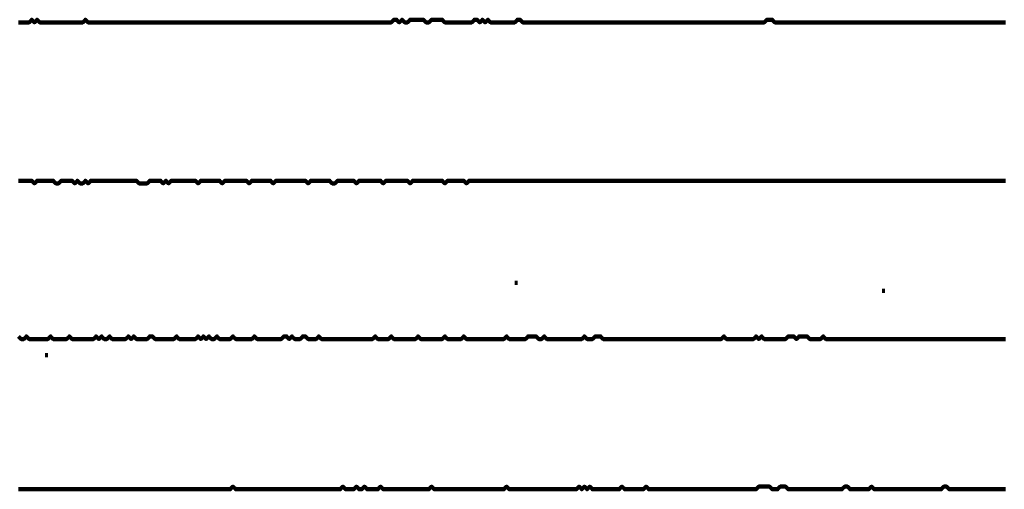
# Model space of a CAD drawing. Header units: metres. Extents: x 1959 to 4131, y 3282 to 4313.
# Tile 26 of 256: x 2129.23 to 2132.62, y 4290.98 to 4292.6. Entities that reach past the tile are written whole.
import ezdxf

# ---------------------------------------------------------------- set-up
doc = ezdxf.new("R2010")
doc.units = ezdxf.units.M
doc.layers.add('P', color=250, linetype='Continuous', lineweight=100)

msp = doc.modelspace()

# ---------------------------------------------------------------- linework, layer by layer
at = {"layer": 'P', "color": 0, "linetype": 'Continuous'}
for points in [[(2129.2261, 4292.587), (2129.2353, 4292.587), (2129.2445, 4292.587), (2129.2538, 4292.587), (2129.263, 4292.587), (2129.2722, 4292.5962), (2129.2815, 4292.587), (2129.2907, 4292.5962), (2129.2999, 4292.587), (2129.3092, 4292.587), (2129.3184, 4292.587), (2129.3276, 4292.587), (2129.3368, 4292.587), (2129.3461, 4292.587), (2129.3553, 4292.587), (2129.3645, 4292.587), (2129.3738, 4292.587), (2129.383, 4292.587), (2129.3922, 4292.587), (2129.4015, 4292.587), (2129.4107, 4292.587), (2129.4199, 4292.587), (2129.4292, 4292.587), (2129.4384, 4292.587), (2129.4476, 4292.587), (2129.4568, 4292.5962), (2129.4661, 4292.587), (2129.4753, 4292.587), (2129.4845, 4292.587), (2129.4938, 4292.587), (2129.503, 4292.587), (2129.5122, 4292.587), (2129.5215, 4292.587), (2129.5307, 4292.587), (2129.5399, 4292.587), (2129.5492, 4292.587), (2129.5584, 4292.587), (2129.5676, 4292.587), (2129.5768, 4292.587), (2129.5861, 4292.587), (2129.5953, 4292.587), (2129.6045, 4292.587), (2129.6138, 4292.587), (2129.623, 4292.587), (2129.6322, 4292.587), (2129.6415, 4292.587), (2129.6507, 4292.587), (2129.6599, 4292.587), (2129.6692, 4292.587), (2129.6784, 4292.587), (2129.6876, 4292.587), (2129.6968, 4292.587), (2129.7061, 4292.587), (2129.7153, 4292.587), (2129.7245, 4292.587), (2129.7338, 4292.587), (2129.743, 4292.587), (2129.7522, 4292.587), (2129.7615, 4292.587), (2129.7707, 4292.587), (2129.7799, 4292.587), (2129.7892, 4292.587), (2129.7984, 4292.587), (2129.8076, 4292.587), (2129.8168, 4292.587), (2129.8261, 4292.587), (2129.8353, 4292.587), (2129.8445, 4292.587), (2129.8538, 4292.587), (2129.863, 4292.587), (2129.8722, 4292.587), (2129.8815, 4292.587), (2129.8907, 4292.587), (2129.8999, 4292.587), (2129.9092, 4292.587), (2129.9184, 4292.587), (2129.9276, 4292.587), (2129.9368, 4292.587), (2129.9461, 4292.587), (2129.9553, 4292.587), (2129.9645, 4292.587), (2129.9738, 4292.587), (2129.983, 4292.587), (2129.9922, 4292.587), (2130.0015, 4292.587), (2130.0107, 4292.587), (2130.0199, 4292.587), (2130.0292, 4292.587), (2130.0384, 4292.587), (2130.0476, 4292.587), (2130.0568, 4292.587), (2130.0661, 4292.587), (2130.0753, 4292.587), (2130.0845, 4292.587), (2130.0938, 4292.587), (2130.103, 4292.587), (2130.1122, 4292.587), (2130.1215, 4292.587), (2130.1307, 4292.587), (2130.1399, 4292.587), (2130.1492, 4292.587), (2130.1584, 4292.587), (2130.1676, 4292.587), (2130.1768, 4292.587), (2130.1861, 4292.587), (2130.1953, 4292.587), (2130.2045, 4292.587), (2130.2138, 4292.587), (2130.223, 4292.587), (2130.2322, 4292.587), (2130.2415, 4292.587), (2130.2507, 4292.587), (2130.2599, 4292.587), (2130.2692, 4292.587), (2130.2784, 4292.587), (2130.2876, 4292.587), (2130.2968, 4292.587), (2130.3061, 4292.587), (2130.3153, 4292.587), (2130.3245, 4292.587), (2130.3338, 4292.587), (2130.343, 4292.587), (2130.3522, 4292.587), (2130.3615, 4292.587), (2130.3707, 4292.587), (2130.3799, 4292.587), (2130.3892, 4292.587), (2130.3984, 4292.587), (2130.4076, 4292.587), (2130.4168, 4292.587), (2130.4261, 4292.587), (2130.4353, 4292.587), (2130.4445, 4292.587), (2130.4538, 4292.587), (2130.463, 4292.587), (2130.4722, 4292.587), (2130.4815, 4292.587), (2130.4907, 4292.587), (2130.4999, 4292.587), (2130.5092, 4292.587), (2130.5184, 4292.5962), (2130.5276, 4292.5962), (2130.5368, 4292.587), (2130.5461, 4292.5962), (2130.5553, 4292.587), (2130.5645, 4292.587), (2130.5738, 4292.5962), (2130.583, 4292.5962), (2130.5922, 4292.5962), (2130.6015, 4292.5962), (2130.6107, 4292.5962), (2130.6199, 4292.5962), (2130.6292, 4292.587), (2130.6384, 4292.587), (2130.6476, 4292.5962), (2130.6568, 4292.5962), (2130.6661, 4292.5962), (2130.6753, 4292.5962), (2130.6845, 4292.5962), (2130.6938, 4292.587), (2130.703, 4292.587), (2130.7122, 4292.587), (2130.7215, 4292.587), (2130.7307, 4292.587), (2130.7399, 4292.587), (2130.7492, 4292.587), (2130.7584, 4292.587), (2130.7676, 4292.587), (2130.7768, 4292.587), (2130.7861, 4292.587), (2130.7953, 4292.5962), (2130.8045, 4292.5962), (2130.8138, 4292.587), (2130.823, 4292.5962), (2130.8322, 4292.587), (2130.8415, 4292.5962), (2130.8507, 4292.587), (2130.8599, 4292.587), (2130.8692, 4292.587), (2130.8784, 4292.587), (2130.8876, 4292.587), (2130.8968, 4292.587), (2130.9061, 4292.587), (2130.9153, 4292.587), (2130.9245, 4292.587), (2130.9338, 4292.587), (2130.943, 4292.5962), (2130.9522, 4292.5962), (2130.9615, 4292.587), (2130.9707, 4292.587), (2130.9799, 4292.587), (2130.9892, 4292.587), (2130.9984, 4292.587), (2131.0076, 4292.587), (2131.0168, 4292.587), (2131.0261, 4292.587), (2131.0353, 4292.587), (2131.0445, 4292.587), (2131.0538, 4292.587), (2131.063, 4292.587), (2131.0722, 4292.587), (2131.0815, 4292.587), (2131.0907, 4292.587), (2131.0999, 4292.587), (2131.1092, 4292.587), (2131.1184, 4292.587), (2131.1276, 4292.587), (2131.1368, 4292.587), (2131.1461, 4292.587), (2131.1553, 4292.587), (2131.1645, 4292.587), (2131.1738, 4292.587), (2131.183, 4292.587), (2131.1922, 4292.587), (2131.2015, 4292.587), (2131.2107, 4292.587), (2131.2199, 4292.587), (2131.2292, 4292.587), (2131.2384, 4292.587), (2131.2476, 4292.587), (2131.2568, 4292.587), (2131.2661, 4292.587), (2131.2753, 4292.587), (2131.2845, 4292.587), (2131.2938, 4292.587), (2131.303, 4292.587), (2131.3122, 4292.587), (2131.3215, 4292.587), (2131.3307, 4292.587), (2131.3399, 4292.587), (2131.3492, 4292.587), (2131.3584, 4292.587), (2131.3676, 4292.587), (2131.3768, 4292.587), (2131.3861, 4292.587), (2131.3953, 4292.587), (2131.4045, 4292.587), (2131.4138, 4292.587), (2131.423, 4292.587), (2131.4322, 4292.587), (2131.4415, 4292.587), (2131.4507, 4292.587), (2131.4599, 4292.587), (2131.4692, 4292.587), (2131.4784, 4292.587), (2131.4876, 4292.587), (2131.4968, 4292.587), (2131.5061, 4292.587), (2131.5153, 4292.587), (2131.5245, 4292.587), (2131.5338, 4292.587), (2131.543, 4292.587), (2131.5522, 4292.587), (2131.5615, 4292.587), (2131.5707, 4292.587), (2131.5799, 4292.587), (2131.5892, 4292.587), (2131.5984, 4292.587), (2131.6076, 4292.587), (2131.6168, 4292.587), (2131.6261, 4292.587), (2131.6353, 4292.587), (2131.6445, 4292.587), (2131.6538, 4292.587), (2131.663, 4292.587), (2131.6722, 4292.587), (2131.6815, 4292.587), (2131.6907, 4292.587), (2131.6999, 4292.587), (2131.7092, 4292.587), (2131.7184, 4292.587), (2131.7276, 4292.587), (2131.7368, 4292.587), (2131.7461, 4292.587), (2131.7553, 4292.587), (2131.7645, 4292.587), (2131.7738, 4292.587), (2131.783, 4292.587), (2131.7922, 4292.587), (2131.8015, 4292.5962), (2131.8107, 4292.5962), (2131.8199, 4292.5962), (2131.8292, 4292.587), (2131.8384, 4292.587), (2131.8476, 4292.587), (2131.8568, 4292.587), (2131.8661, 4292.587), (2131.8753, 4292.587), (2131.8845, 4292.587), (2131.8938, 4292.587), (2131.903, 4292.587), (2131.9122, 4292.587), (2131.9215, 4292.587), (2131.9307, 4292.587), (2131.9399, 4292.587), (2131.9492, 4292.587), (2131.9584, 4292.587), (2131.9676, 4292.587), (2131.9768, 4292.587), (2131.9861, 4292.587), (2131.9953, 4292.587), (2132.0045, 4292.587), (2132.0138, 4292.587), (2132.023, 4292.587), (2132.0322, 4292.587), (2132.0415, 4292.587), (2132.0507, 4292.587), (2132.0599, 4292.587), (2132.0692, 4292.587), (2132.0784, 4292.587), (2132.0876, 4292.587), (2132.0968, 4292.587), (2132.1061, 4292.587), (2132.1153, 4292.587), (2132.1245, 4292.587), (2132.1338, 4292.587), (2132.143, 4292.587), (2132.1522, 4292.587), (2132.1615, 4292.587), (2132.1707, 4292.587), (2132.1799, 4292.587), (2132.1892, 4292.587), (2132.1984, 4292.587), (2132.2076, 4292.587), (2132.2168, 4292.587), (2132.2261, 4292.587), (2132.2353, 4292.587), (2132.2445, 4292.587), (2132.2538, 4292.587), (2132.263, 4292.587), (2132.2722, 4292.587), (2132.2815, 4292.587), (2132.2907, 4292.587), (2132.2999, 4292.587), (2132.3092, 4292.587), (2132.3184, 4292.587), (2132.3276, 4292.587), (2132.3368, 4292.587), (2132.3461, 4292.587), (2132.3553, 4292.587), (2132.3645, 4292.587), (2132.3738, 4292.587), (2132.383, 4292.587), (2132.3922, 4292.587), (2132.4015, 4292.587), (2132.4107, 4292.587), (2132.4199, 4292.587), (2132.4292, 4292.587), (2132.4384, 4292.587), (2132.4476, 4292.587), (2132.4568, 4292.587), (2132.4661, 4292.587), (2132.4753, 4292.587), (2132.4845, 4292.587), (2132.4938, 4292.587), (2132.503, 4292.587), (2132.5122, 4292.587), (2132.5215, 4292.587), (2132.5307, 4292.587), (2132.5399, 4292.587), (2132.5492, 4292.587), (2132.5584, 4292.587), (2132.5676, 4292.587), (2132.5768, 4292.587), (2132.5861, 4292.587), (2132.5953, 4292.587), (2132.6045, 4292.587), (2132.6138, 4292.587), (2132.623, 4292.587)], [(2129.2261, 4292.0424), (2129.2353, 4292.0424), (2129.2445, 4292.0424), (2129.2538, 4292.0424), (2129.263, 4292.0424), (2129.2722, 4292.0424), (2129.2815, 4292.0331), (2129.2907, 4292.0424), (2129.2999, 4292.0424), (2129.3092, 4292.0424), (2129.3184, 4292.0424), (2129.3276, 4292.0424), (2129.3368, 4292.0424), (2129.3461, 4292.0424), (2129.3553, 4292.0331), (2129.3645, 4292.0331), (2129.3738, 4292.0424), (2129.383, 4292.0424), (2129.3922, 4292.0424), (2129.4015, 4292.0424), (2129.4107, 4292.0424), (2129.4199, 4292.0331), (2129.4292, 4292.0424), (2129.4384, 4292.0331), (2129.4476, 4292.0331), (2129.4568, 4292.0424), (2129.4661, 4292.0331), (2129.4753, 4292.0424), (2129.4845, 4292.0424), (2129.4938, 4292.0424), (2129.503, 4292.0424), (2129.5122, 4292.0424), (2129.5215, 4292.0424), (2129.5307, 4292.0424), (2129.5399, 4292.0424), (2129.5492, 4292.0424), (2129.5584, 4292.0424), (2129.5676, 4292.0424), (2129.5768, 4292.0424), (2129.5861, 4292.0424), (2129.5953, 4292.0424), (2129.6045, 4292.0424), (2129.6138, 4292.0424), (2129.623, 4292.0424), (2129.6322, 4292.0424), (2129.6415, 4292.0331), (2129.6507, 4292.0331), (2129.6599, 4292.0331), (2129.6692, 4292.0331), (2129.6784, 4292.0424), (2129.6876, 4292.0424), (2129.6968, 4292.0424), (2129.7061, 4292.0424), (2129.7153, 4292.0424), (2129.7245, 4292.0331), (2129.7338, 4292.0424), (2129.743, 4292.0331), (2129.7522, 4292.0424), (2129.7615, 4292.0424), (2129.7707, 4292.0424), (2129.7799, 4292.0424), (2129.7892, 4292.0424), (2129.7984, 4292.0424), (2129.8076, 4292.0424), (2129.8168, 4292.0424), (2129.8261, 4292.0424), (2129.8353, 4292.0424), (2129.8445, 4292.0331), (2129.8538, 4292.0424), (2129.863, 4292.0424), (2129.8722, 4292.0424), (2129.8815, 4292.0424), (2129.8907, 4292.0424), (2129.8999, 4292.0424), (2129.9092, 4292.0424), (2129.9184, 4292.0424), (2129.9276, 4292.0331), (2129.9368, 4292.0424), (2129.9461, 4292.0424), (2129.9553, 4292.0424), (2129.9645, 4292.0424), (2129.9738, 4292.0424), (2129.983, 4292.0424), (2129.9922, 4292.0424), (2130.0015, 4292.0424), (2130.0107, 4292.0424), (2130.0199, 4292.0331), (2130.0292, 4292.0424), (2130.0384, 4292.0424), (2130.0476, 4292.0424), (2130.0568, 4292.0424), (2130.0661, 4292.0424), (2130.0753, 4292.0424), (2130.0845, 4292.0424), (2130.0938, 4292.0424), (2130.103, 4292.0331), (2130.1122, 4292.0424), (2130.1215, 4292.0424), (2130.1307, 4292.0424), (2130.1399, 4292.0424), (2130.1492, 4292.0424), (2130.1584, 4292.0424), (2130.1676, 4292.0424), (2130.1768, 4292.0424), (2130.1861, 4292.0424), (2130.1953, 4292.0424), (2130.2045, 4292.0424), (2130.2138, 4292.0424), (2130.223, 4292.0331), (2130.2322, 4292.0424), (2130.2415, 4292.0424), (2130.2507, 4292.0424), (2130.2599, 4292.0424), (2130.2692, 4292.0424), (2130.2784, 4292.0424), (2130.2876, 4292.0424), (2130.2968, 4292.0424), (2130.3061, 4292.0331), (2130.3153, 4292.0331), (2130.3245, 4292.0424), (2130.3338, 4292.0424), (2130.343, 4292.0424), (2130.3522, 4292.0424), (2130.3615, 4292.0424), (2130.3707, 4292.0424), (2130.3799, 4292.0424), (2130.3892, 4292.0331), (2130.3984, 4292.0424), (2130.4076, 4292.0424), (2130.4168, 4292.0424), (2130.4261, 4292.0424), (2130.4353, 4292.0424), (2130.4445, 4292.0424), (2130.4538, 4292.0424), (2130.463, 4292.0424), (2130.4722, 4292.0424), (2130.4815, 4292.0331), (2130.4907, 4292.0424), (2130.4999, 4292.0424), (2130.5092, 4292.0424), (2130.5184, 4292.0424), (2130.5276, 4292.0424), (2130.5368, 4292.0424), (2130.5461, 4292.0424), (2130.5553, 4292.0424), (2130.5645, 4292.0424), (2130.5738, 4292.0331), (2130.583, 4292.0424), (2130.5922, 4292.0424), (2130.6015, 4292.0424), (2130.6107, 4292.0424), (2130.6199, 4292.0424), (2130.6292, 4292.0424), (2130.6384, 4292.0424), (2130.6476, 4292.0424), (2130.6568, 4292.0424), (2130.6661, 4292.0424), (2130.6753, 4292.0424), (2130.6845, 4292.0424), (2130.6938, 4292.0331), (2130.703, 4292.0424), (2130.7122, 4292.0424), (2130.7215, 4292.0424), (2130.7307, 4292.0424), (2130.7399, 4292.0424), (2130.7492, 4292.0424), (2130.7584, 4292.0424), (2130.7676, 4292.0331), (2130.7768, 4292.0424), (2130.7861, 4292.0424), (2130.7953, 4292.0424), (2130.8045, 4292.0424), (2130.8138, 4292.0424), (2130.823, 4292.0424), (2130.8322, 4292.0424), (2130.8415, 4292.0424), (2130.8507, 4292.0424), (2130.8599, 4292.0424), (2130.8692, 4292.0424), (2130.8784, 4292.0424), (2130.8876, 4292.0424), (2130.8968, 4292.0424), (2130.9061, 4292.0424), (2130.9153, 4292.0424), (2130.9245, 4292.0424), (2130.9338, 4292.0424), (2130.943, 4292.0424), (2130.9522, 4292.0424), (2130.9615, 4292.0424), (2130.9707, 4292.0424), (2130.9799, 4292.0424), (2130.9892, 4292.0424), (2130.9984, 4292.0424), (2131.0076, 4292.0424), (2131.0168, 4292.0424), (2131.0261, 4292.0424), (2131.0353, 4292.0424), (2131.0445, 4292.0424), (2131.0538, 4292.0424), (2131.063, 4292.0424), (2131.0722, 4292.0424), (2131.0815, 4292.0424), (2131.0907, 4292.0424), (2131.0999, 4292.0424), (2131.1092, 4292.0424), (2131.1184, 4292.0424), (2131.1276, 4292.0424), (2131.1368, 4292.0424), (2131.1461, 4292.0424), (2131.1553, 4292.0424), (2131.1645, 4292.0424), (2131.1738, 4292.0424), (2131.183, 4292.0424), (2131.1922, 4292.0424), (2131.2015, 4292.0424), (2131.2107, 4292.0424), (2131.2199, 4292.0424), (2131.2292, 4292.0424), (2131.2384, 4292.0424), (2131.2476, 4292.0424), (2131.2568, 4292.0424), (2131.2661, 4292.0424), (2131.2753, 4292.0424), (2131.2845, 4292.0424), (2131.2938, 4292.0424), (2131.303, 4292.0424), (2131.3122, 4292.0424), (2131.3215, 4292.0424), (2131.3307, 4292.0424), (2131.3399, 4292.0424), (2131.3492, 4292.0424), (2131.3584, 4292.0424), (2131.3676, 4292.0424), (2131.3768, 4292.0424), (2131.3861, 4292.0424), (2131.3953, 4292.0424), (2131.4045, 4292.0424), (2131.4138, 4292.0424), (2131.423, 4292.0424), (2131.4322, 4292.0424), (2131.4415, 4292.0424), (2131.4507, 4292.0424), (2131.4599, 4292.0424), (2131.4692, 4292.0424), (2131.4784, 4292.0424), (2131.4876, 4292.0424), (2131.4968, 4292.0424), (2131.5061, 4292.0424), (2131.5153, 4292.0424), (2131.5245, 4292.0424), (2131.5338, 4292.0424), (2131.543, 4292.0424), (2131.5522, 4292.0424), (2131.5615, 4292.0424), (2131.5707, 4292.0424), (2131.5799, 4292.0424), (2131.5892, 4292.0424), (2131.5984, 4292.0424), (2131.6076, 4292.0424), (2131.6168, 4292.0424), (2131.6261, 4292.0424), (2131.6353, 4292.0424), (2131.6445, 4292.0424), (2131.6538, 4292.0424), (2131.663, 4292.0424), (2131.6722, 4292.0424), (2131.6815, 4292.0424), (2131.6907, 4292.0424), (2131.6999, 4292.0424), (2131.7092, 4292.0424), (2131.7184, 4292.0424), (2131.7276, 4292.0424), (2131.7368, 4292.0424), (2131.7461, 4292.0424), (2131.7553, 4292.0424), (2131.7645, 4292.0424), (2131.7738, 4292.0424), (2131.783, 4292.0424), (2131.7922, 4292.0424), (2131.8015, 4292.0424), (2131.8107, 4292.0424), (2131.8199, 4292.0424), (2131.8292, 4292.0424), (2131.8384, 4292.0424), (2131.8476, 4292.0424), (2131.8568, 4292.0424), (2131.8661, 4292.0424), (2131.8753, 4292.0424), (2131.8845, 4292.0424), (2131.8938, 4292.0424), (2131.903, 4292.0424), (2131.9122, 4292.0424), (2131.9215, 4292.0424), (2131.9307, 4292.0424), (2131.9399, 4292.0424), (2131.9492, 4292.0424), (2131.9584, 4292.0424), (2131.9676, 4292.0424), (2131.9768, 4292.0424), (2131.9861, 4292.0424), (2131.9953, 4292.0424), (2132.0045, 4292.0424), (2132.0138, 4292.0424), (2132.023, 4292.0424), (2132.0322, 4292.0424), (2132.0415, 4292.0424), (2132.0507, 4292.0424), (2132.0599, 4292.0424), (2132.0692, 4292.0424), (2132.0784, 4292.0424), (2132.0876, 4292.0424), (2132.0968, 4292.0424), (2132.1061, 4292.0424), (2132.1153, 4292.0424), (2132.1245, 4292.0424), (2132.1338, 4292.0424), (2132.143, 4292.0424), (2132.1522, 4292.0424), (2132.1615, 4292.0424), (2132.1707, 4292.0424), (2132.1799, 4292.0424), (2132.1892, 4292.0424), (2132.1984, 4292.0424), (2132.2076, 4292.0424), (2132.2168, 4292.0424), (2132.2261, 4292.0424), (2132.2353, 4292.0424), (2132.2445, 4292.0424), (2132.2538, 4292.0424), (2132.263, 4292.0424), (2132.2722, 4292.0424), (2132.2815, 4292.0424), (2132.2907, 4292.0424), (2132.2999, 4292.0424), (2132.3092, 4292.0424), (2132.3184, 4292.0424), (2132.3276, 4292.0424), (2132.3368, 4292.0424), (2132.3461, 4292.0424), (2132.3553, 4292.0424), (2132.3645, 4292.0424), (2132.3738, 4292.0424), (2132.383, 4292.0424), (2132.3922, 4292.0424), (2132.4015, 4292.0424), (2132.4107, 4292.0424), (2132.4199, 4292.0424), (2132.4292, 4292.0424), (2132.4384, 4292.0424), (2132.4476, 4292.0424), (2132.4568, 4292.0424), (2132.4661, 4292.0424), (2132.4753, 4292.0424), (2132.4845, 4292.0424), (2132.4938, 4292.0424), (2132.503, 4292.0424), (2132.5122, 4292.0424), (2132.5215, 4292.0424), (2132.5307, 4292.0424), (2132.5399, 4292.0424), (2132.5492, 4292.0424), (2132.5584, 4292.0424), (2132.5676, 4292.0424), (2132.5768, 4292.0424), (2132.5861, 4292.0424), (2132.5953, 4292.0424), (2132.6045, 4292.0424), (2132.6138, 4292.0424), (2132.623, 4292.0424)], [(2130.9338, 4291.6916), (2130.943, 4291.6916)], [(2132.1984, 4291.6639), (2132.2076, 4291.6639)], [(2132.623, 4291.4978), (2132.6138, 4291.4978), (2132.6045, 4291.4978), (2132.5953, 4291.4978), (2132.5861, 4291.4978), (2132.5768, 4291.4978), (2132.5676, 4291.4978), (2132.5584, 4291.4978), (2132.5492, 4291.4978), (2132.5399, 4291.4978), (2132.5307, 4291.4978), (2132.5215, 4291.4978), (2132.5122, 4291.4978), (2132.503, 4291.4978), (2132.4938, 4291.4978), (2132.4845, 4291.4978), (2132.4753, 4291.4978), (2132.4661, 4291.4978), (2132.4568, 4291.4978), (2132.4476, 4291.4978), (2132.4384, 4291.4978), (2132.4292, 4291.4978), (2132.4199, 4291.4978), (2132.4107, 4291.4978), (2132.4015, 4291.4978), (2132.3922, 4291.4978), (2132.383, 4291.4978), (2132.3738, 4291.4978), (2132.3645, 4291.4978), (2132.3553, 4291.4978), (2132.3461, 4291.4978), (2132.3368, 4291.4978), (2132.3276, 4291.4978), (2132.3184, 4291.4978), (2132.3092, 4291.4978), (2132.2999, 4291.4978), (2132.2907, 4291.4978), (2132.2815, 4291.4978), (2132.2722, 4291.4978), (2132.263, 4291.4978), (2132.2538, 4291.4978), (2132.2445, 4291.4978), (2132.2353, 4291.4978), (2132.2261, 4291.4978), (2132.2168, 4291.4978), (2132.2076, 4291.4978), (2132.1984, 4291.4978), (2132.1892, 4291.4978), (2132.1799, 4291.4978), (2132.1707, 4291.4978), (2132.1615, 4291.4978), (2132.1522, 4291.4978), (2132.143, 4291.4978), (2132.1338, 4291.4978), (2132.1245, 4291.4978), (2132.1153, 4291.4978), (2132.1061, 4291.4978), (2132.0968, 4291.4978), (2132.0876, 4291.4978), (2132.0784, 4291.4978), (2132.0692, 4291.4978), (2132.0599, 4291.4978), (2132.0507, 4291.4978), (2132.0415, 4291.4978), (2132.0322, 4291.4978), (2132.023, 4291.4978), (2132.0138, 4291.4978), (2132.0045, 4291.4978), (2131.9953, 4291.507), (2131.9861, 4291.4978), (2131.9768, 4291.4978), (2131.9676, 4291.4978), (2131.9584, 4291.4978), (2131.9492, 4291.4978), (2131.9399, 4291.507), (2131.9307, 4291.507), (2131.9215, 4291.507), (2131.9122, 4291.507), (2131.903, 4291.4978), (2131.8938, 4291.507), (2131.8845, 4291.507), (2131.8753, 4291.507), (2131.8661, 4291.4978), (2131.8568, 4291.4978), (2131.8476, 4291.4978), (2131.8384, 4291.4978), (2131.8292, 4291.4978), (2131.8199, 4291.4978), (2131.8107, 4291.4978), (2131.8015, 4291.4978), (2131.7922, 4291.4978), (2131.783, 4291.507), (2131.7738, 4291.4978), (2131.7645, 4291.507), (2131.7553, 4291.4978), (2131.7461, 4291.4978), (2131.7368, 4291.4978), (2131.7276, 4291.4978), (2131.7184, 4291.4978), (2131.7092, 4291.4978), (2131.6999, 4291.4978), (2131.6907, 4291.4978), (2131.6815, 4291.4978), (2131.6722, 4291.4978), (2131.663, 4291.4978), (2131.6538, 4291.507), (2131.6445, 4291.4978), (2131.6353, 4291.4978), (2131.6261, 4291.4978), (2131.6168, 4291.4978), (2131.6076, 4291.4978), (2131.5984, 4291.4978), (2131.5892, 4291.4978), (2131.5799, 4291.4978), (2131.5707, 4291.4978), (2131.5615, 4291.4978), (2131.5522, 4291.4978), (2131.543, 4291.4978), (2131.5338, 4291.4978), (2131.5245, 4291.4978), (2131.5153, 4291.4978), (2131.5061, 4291.4978), (2131.4968, 4291.4978), (2131.4876, 4291.4978), (2131.4784, 4291.4978), (2131.4692, 4291.4978), (2131.4599, 4291.4978), (2131.4507, 4291.4978), (2131.4415, 4291.4978), (2131.4322, 4291.4978), (2131.423, 4291.4978), (2131.4138, 4291.4978), (2131.4045, 4291.4978), (2131.3953, 4291.4978), (2131.3861, 4291.4978), (2131.3768, 4291.4978), (2131.3676, 4291.4978), (2131.3584, 4291.4978), (2131.3492, 4291.4978), (2131.3399, 4291.4978), (2131.3307, 4291.4978), (2131.3215, 4291.4978), (2131.3122, 4291.4978), (2131.303, 4291.4978), (2131.2938, 4291.4978), (2131.2845, 4291.4978), (2131.2753, 4291.4978), (2131.2661, 4291.4978), (2131.2568, 4291.4978), (2131.2476, 4291.4978), (2131.2384, 4291.4978), (2131.2292, 4291.507), (2131.2199, 4291.507), (2131.2107, 4291.507), (2131.2015, 4291.4978), (2131.1922, 4291.4978), (2131.183, 4291.4978), (2131.1738, 4291.507), (2131.1645, 4291.4978), (2131.1553, 4291.4978), (2131.1461, 4291.4978), (2131.1368, 4291.4978), (2131.1276, 4291.4978), (2131.1184, 4291.4978), (2131.1092, 4291.4978), (2131.0999, 4291.4978), (2131.0907, 4291.4978), (2131.0815, 4291.4978), (2131.0722, 4291.4978), (2131.063, 4291.4978), (2131.0538, 4291.4978), (2131.0445, 4291.4978), (2131.0353, 4291.507), (2131.0261, 4291.4978), (2131.0168, 4291.4978), (2131.0076, 4291.507), (2130.9984, 4291.507), (2130.9892, 4291.507), (2130.9799, 4291.507), (2130.9707, 4291.4978), (2130.9615, 4291.4978), (2130.9522, 4291.4978), (2130.943, 4291.4978), (2130.9338, 4291.4978), (2130.9245, 4291.4978), (2130.9153, 4291.4978), (2130.9061, 4291.507), (2130.8968, 4291.4978), (2130.8876, 4291.4978), (2130.8784, 4291.4978), (2130.8692, 4291.4978), (2130.8599, 4291.4978), (2130.8507, 4291.4978), (2130.8415, 4291.4978), (2130.8322, 4291.4978), (2130.823, 4291.4978), (2130.8138, 4291.4978), (2130.8045, 4291.4978), (2130.7953, 4291.4978), (2130.7861, 4291.4978), (2130.7768, 4291.4978), (2130.7676, 4291.4978), (2130.7584, 4291.507), (2130.7492, 4291.4978), (2130.7399, 4291.4978), (2130.7307, 4291.4978), (2130.7215, 4291.4978), (2130.7122, 4291.4978), (2130.703, 4291.4978), (2130.6938, 4291.507), (2130.6845, 4291.4978), (2130.6753, 4291.4978), (2130.6661, 4291.4978), (2130.6568, 4291.4978), (2130.6476, 4291.4978), (2130.6384, 4291.4978), (2130.6292, 4291.4978), (2130.6199, 4291.4978), (2130.6107, 4291.4978), (2130.6015, 4291.507), (2130.5922, 4291.4978), (2130.583, 4291.4978), (2130.5738, 4291.4978), (2130.5645, 4291.4978), (2130.5553, 4291.4978), (2130.5461, 4291.4978), (2130.5368, 4291.4978), (2130.5276, 4291.4978), (2130.5184, 4291.4978), (2130.5092, 4291.507), (2130.4999, 4291.4978), (2130.4907, 4291.4978), (2130.4815, 4291.4978), (2130.4722, 4291.4978), (2130.463, 4291.4978), (2130.4538, 4291.507), (2130.4445, 4291.4978), (2130.4353, 4291.4978), (2130.4261, 4291.4978), (2130.4168, 4291.4978), (2130.4076, 4291.4978), (2130.3984, 4291.4978), (2130.3892, 4291.4978), (2130.3799, 4291.4978), (2130.3707, 4291.4978), (2130.3615, 4291.4978), (2130.3522, 4291.4978), (2130.343, 4291.4978), (2130.3338, 4291.4978), (2130.3245, 4291.4978), (2130.3153, 4291.4978), (2130.3061, 4291.4978), (2130.2968, 4291.4978), (2130.2876, 4291.4978), (2130.2784, 4291.4978), (2130.2692, 4291.4978), (2130.2599, 4291.507), (2130.2507, 4291.4978), (2130.2415, 4291.4978), (2130.2322, 4291.4978), (2130.223, 4291.4978), (2130.2138, 4291.507), (2130.2045, 4291.507), (2130.1953, 4291.4978), (2130.1861, 4291.4978), (2130.1768, 4291.4978), (2130.1676, 4291.507), (2130.1584, 4291.4978), (2130.1492, 4291.507), (2130.1399, 4291.507), (2130.1307, 4291.4978), (2130.1215, 4291.4978), (2130.1122, 4291.4978), (2130.103, 4291.4978), (2130.0938, 4291.4978), (2130.0845, 4291.4978), (2130.0753, 4291.4978), (2130.0661, 4291.4978), (2130.0568, 4291.4978), (2130.0476, 4291.4978), (2130.0384, 4291.507), (2130.0292, 4291.4978), (2130.0199, 4291.4978), (2130.0107, 4291.4978), (2130.0015, 4291.4978), (2129.9922, 4291.4978), (2129.983, 4291.4978), (2129.9738, 4291.4978), (2129.9645, 4291.507), (2129.9553, 4291.4978), (2129.9461, 4291.4978), (2129.9368, 4291.4978), (2129.9276, 4291.4978), (2129.9184, 4291.4978), (2129.9092, 4291.507), (2129.8999, 4291.4978), (2129.8907, 4291.4978), (2129.8815, 4291.507), (2129.8722, 4291.4978), (2129.863, 4291.507), (2129.8538, 4291.4978), (2129.8445, 4291.507), (2129.8353, 4291.4978), (2129.8261, 4291.4978), (2129.8168, 4291.4978), (2129.8076, 4291.4978), (2129.7984, 4291.4978), (2129.7892, 4291.4978), (2129.7799, 4291.4978), (2129.7707, 4291.507), (2129.7615, 4291.4978), (2129.7522, 4291.4978), (2129.743, 4291.4978), (2129.7338, 4291.4978), (2129.7245, 4291.4978), (2129.7153, 4291.4978), (2129.7061, 4291.4978), (2129.6968, 4291.4978), (2129.6876, 4291.507), (2129.6784, 4291.507), (2129.6692, 4291.4978), (2129.6599, 4291.4978), (2129.6507, 4291.4978), (2129.6415, 4291.4978), (2129.6322, 4291.4978), (2129.623, 4291.507), (2129.6138, 4291.4978), (2129.6045, 4291.507), (2129.5953, 4291.4978), (2129.5861, 4291.4978), (2129.5768, 4291.4978), (2129.5676, 4291.4978), (2129.5584, 4291.4978), (2129.5492, 4291.4978), (2129.5399, 4291.507), (2129.5307, 4291.4978), (2129.5215, 4291.4978), (2129.5122, 4291.507), (2129.503, 4291.4978), (2129.4938, 4291.507), (2129.4845, 4291.4978), (2129.4753, 4291.4978), (2129.4661, 4291.4978), (2129.4568, 4291.4978), (2129.4476, 4291.4978), (2129.4384, 4291.4978), (2129.4292, 4291.4978), (2129.4199, 4291.4978), (2129.4107, 4291.4978), (2129.4015, 4291.507), (2129.3922, 4291.4978), (2129.383, 4291.4978), (2129.3738, 4291.4978), (2129.3645, 4291.4978), (2129.3553, 4291.4978), (2129.3461, 4291.4978), (2129.3368, 4291.507), (2129.3276, 4291.4978), (2129.3184, 4291.4978), (2129.3092, 4291.4978), (2129.2999, 4291.4978), (2129.2907, 4291.4978), (2129.2815, 4291.4978), (2129.2722, 4291.4978), (2129.263, 4291.4978), (2129.2538, 4291.507), (2129.2445, 4291.4978), (2129.2353, 4291.4978), (2129.2261, 4291.507)], [(2129.3184, 4291.4424), (2129.3276, 4291.4424)], [(2129.2261, 4290.9808), (2129.2353, 4290.9808), (2129.2445, 4290.9808), (2129.2538, 4290.9808), (2129.263, 4290.9808), (2129.2722, 4290.9808), (2129.2815, 4290.9808), (2129.2907, 4290.9808), (2129.2999, 4290.9808), (2129.3092, 4290.9808), (2129.3184, 4290.9808), (2129.3276, 4290.9808), (2129.3368, 4290.9808), (2129.3461, 4290.9808), (2129.3553, 4290.9808), (2129.3645, 4290.9808), (2129.3738, 4290.9808), (2129.383, 4290.9808), (2129.3922, 4290.9808), (2129.4015, 4290.9808), (2129.4107, 4290.9808), (2129.4199, 4290.9808), (2129.4292, 4290.9808), (2129.4384, 4290.9808), (2129.4476, 4290.9808), (2129.4568, 4290.9808), (2129.4661, 4290.9808), (2129.4753, 4290.9808), (2129.4845, 4290.9808), (2129.4938, 4290.9808), (2129.503, 4290.9808), (2129.5122, 4290.9808), (2129.5215, 4290.9808), (2129.5307, 4290.9808), (2129.5399, 4290.9808), (2129.5492, 4290.9808), (2129.5584, 4290.9808), (2129.5676, 4290.9808), (2129.5768, 4290.9808), (2129.5861, 4290.9808), (2129.5953, 4290.9808), (2129.6045, 4290.9808), (2129.6138, 4290.9808), (2129.623, 4290.9808), (2129.6322, 4290.9808), (2129.6415, 4290.9808), (2129.6507, 4290.9808), (2129.6599, 4290.9808), (2129.6692, 4290.9808), (2129.6784, 4290.9808), (2129.6876, 4290.9808), (2129.6968, 4290.9808), (2129.7061, 4290.9808), (2129.7153, 4290.9808), (2129.7245, 4290.9808), (2129.7338, 4290.9808), (2129.743, 4290.9808), (2129.7522, 4290.9808), (2129.7615, 4290.9808), (2129.7707, 4290.9808), (2129.7799, 4290.9808), (2129.7892, 4290.9808), (2129.7984, 4290.9808), (2129.8076, 4290.9808), (2129.8168, 4290.9808), (2129.8261, 4290.9808), (2129.8353, 4290.9808), (2129.8445, 4290.9808), (2129.8538, 4290.9808), (2129.863, 4290.9808), (2129.8722, 4290.9808), (2129.8815, 4290.9808), (2129.8907, 4290.9808), (2129.8999, 4290.9808), (2129.9092, 4290.9808), (2129.9184, 4290.9808), (2129.9276, 4290.9808), (2129.9368, 4290.9808), (2129.9461, 4290.9808), (2129.9553, 4290.9808), (2129.9645, 4290.9901), (2129.9738, 4290.9808), (2129.983, 4290.9808), (2129.9922, 4290.9808), (2130.0015, 4290.9808), (2130.0107, 4290.9808), (2130.0199, 4290.9808), (2130.0292, 4290.9808), (2130.0384, 4290.9808), (2130.0476, 4290.9808), (2130.0568, 4290.9808), (2130.0661, 4290.9808), (2130.0753, 4290.9808), (2130.0845, 4290.9808), (2130.0938, 4290.9808), (2130.103, 4290.9808), (2130.1122, 4290.9808), (2130.1215, 4290.9808), (2130.1307, 4290.9808), (2130.1399, 4290.9808), (2130.1492, 4290.9808), (2130.1584, 4290.9808), (2130.1676, 4290.9808), (2130.1768, 4290.9808), (2130.1861, 4290.9808), (2130.1953, 4290.9808), (2130.2045, 4290.9808), (2130.2138, 4290.9808), (2130.223, 4290.9808), (2130.2322, 4290.9808), (2130.2415, 4290.9808), (2130.2507, 4290.9808), (2130.2599, 4290.9808), (2130.2692, 4290.9808), (2130.2784, 4290.9808), (2130.2876, 4290.9808), (2130.2968, 4290.9808), (2130.3061, 4290.9808), (2130.3153, 4290.9808), (2130.3245, 4290.9808), (2130.3338, 4290.9808), (2130.343, 4290.9901), (2130.3522, 4290.9808), (2130.3615, 4290.9808), (2130.3707, 4290.9808), (2130.3799, 4290.9808), (2130.3892, 4290.9901), (2130.3984, 4290.9808), (2130.4076, 4290.9808), (2130.4168, 4290.9901), (2130.4261, 4290.9808), (2130.4353, 4290.9808), (2130.4445, 4290.9808), (2130.4538, 4290.9808), (2130.463, 4290.9808), (2130.4722, 4290.9901), (2130.4815, 4290.9808), (2130.4907, 4290.9808), (2130.4999, 4290.9808), (2130.5092, 4290.9808), (2130.5184, 4290.9808), (2130.5276, 4290.9808), (2130.5368, 4290.9808), (2130.5461, 4290.9808), (2130.5553, 4290.9808), (2130.5645, 4290.9808), (2130.5738, 4290.9808), (2130.583, 4290.9808), (2130.5922, 4290.9808), (2130.6015, 4290.9808), (2130.6107, 4290.9808), (2130.6199, 4290.9808), (2130.6292, 4290.9808), (2130.6384, 4290.9808), (2130.6476, 4290.9901), (2130.6568, 4290.9808), (2130.6661, 4290.9808), (2130.6753, 4290.9808), (2130.6845, 4290.9808), (2130.6938, 4290.9808), (2130.703, 4290.9808), (2130.7122, 4290.9808), (2130.7215, 4290.9808), (2130.7307, 4290.9808), (2130.7399, 4290.9808), (2130.7492, 4290.9808), (2130.7584, 4290.9808), (2130.7676, 4290.9808), (2130.7768, 4290.9808), (2130.7861, 4290.9808), (2130.7953, 4290.9808), (2130.8045, 4290.9808), (2130.8138, 4290.9808), (2130.823, 4290.9808), (2130.8322, 4290.9808), (2130.8415, 4290.9808), (2130.8507, 4290.9808), (2130.8599, 4290.9808), (2130.8692, 4290.9808), (2130.8784, 4290.9808), (2130.8876, 4290.9808), (2130.8968, 4290.9808), (2130.9061, 4290.9901), (2130.9153, 4290.9808), (2130.9245, 4290.9808), (2130.9338, 4290.9808), (2130.943, 4290.9808), (2130.9522, 4290.9808), (2130.9615, 4290.9808), (2130.9707, 4290.9808), (2130.9799, 4290.9808), (2130.9892, 4290.9808), (2130.9984, 4290.9808), (2131.0076, 4290.9808), (2131.0168, 4290.9808), (2131.0261, 4290.9808), (2131.0353, 4290.9808), (2131.0445, 4290.9808), (2131.0538, 4290.9808), (2131.063, 4290.9808), (2131.0722, 4290.9808), (2131.0815, 4290.9808), (2131.0907, 4290.9808), (2131.0999, 4290.9808), (2131.1092, 4290.9808), (2131.1184, 4290.9808), (2131.1276, 4290.9808), (2131.1368, 4290.9808), (2131.1461, 4290.9808), (2131.1553, 4290.9901), (2131.1645, 4290.9808), (2131.1738, 4290.9901), (2131.183, 4290.9808), (2131.1922, 4290.9901), (2131.2015, 4290.9808), (2131.2107, 4290.9808), (2131.2199, 4290.9808), (2131.2292, 4290.9808), (2131.2384, 4290.9808), (2131.2476, 4290.9808), (2131.2568, 4290.9808), (2131.2661, 4290.9808), (2131.2753, 4290.9808), (2131.2845, 4290.9808), (2131.2938, 4290.9808), (2131.303, 4290.9901), (2131.3122, 4290.9808), (2131.3215, 4290.9808), (2131.3307, 4290.9808), (2131.3399, 4290.9808), (2131.3492, 4290.9808), (2131.3584, 4290.9808), (2131.3676, 4290.9808), (2131.3768, 4290.9808), (2131.3861, 4290.9901), (2131.3953, 4290.9808), (2131.4045, 4290.9808), (2131.4138, 4290.9808), (2131.423, 4290.9808), (2131.4322, 4290.9808), (2131.4415, 4290.9808), (2131.4507, 4290.9808), (2131.4599, 4290.9808), (2131.4692, 4290.9808), (2131.4784, 4290.9808), (2131.4876, 4290.9808), (2131.4968, 4290.9808), (2131.5061, 4290.9808), (2131.5153, 4290.9808), (2131.5245, 4290.9808), (2131.5338, 4290.9808), (2131.543, 4290.9808), (2131.5522, 4290.9808), (2131.5615, 4290.9808), (2131.5707, 4290.9808), (2131.5799, 4290.9808), (2131.5892, 4290.9808), (2131.5984, 4290.9808), (2131.6076, 4290.9808), (2131.6168, 4290.9808), (2131.6261, 4290.9808), (2131.6353, 4290.9808), (2131.6445, 4290.9808), (2131.6538, 4290.9808), (2131.663, 4290.9808), (2131.6722, 4290.9808), (2131.6815, 4290.9808), (2131.6907, 4290.9808), (2131.6999, 4290.9808), (2131.7092, 4290.9808), (2131.7184, 4290.9808), (2131.7276, 4290.9808), (2131.7368, 4290.9808), (2131.7461, 4290.9808), (2131.7553, 4290.9808), (2131.7645, 4290.9808), (2131.7738, 4290.9901), (2131.783, 4290.9901), (2131.7922, 4290.9901), (2131.8015, 4290.9901), (2131.8107, 4290.9901), (2131.8199, 4290.9808), (2131.8292, 4290.9808), (2131.8384, 4290.9808), (2131.8476, 4290.9901), (2131.8568, 4290.9901), (2131.8661, 4290.9901), (2131.8753, 4290.9808), (2131.8845, 4290.9808), (2131.8938, 4290.9808), (2131.903, 4290.9808), (2131.9122, 4290.9808), (2131.9215, 4290.9808), (2131.9307, 4290.9808), (2131.9399, 4290.9808), (2131.9492, 4290.9808), (2131.9584, 4290.9808), (2131.9676, 4290.9808), (2131.9768, 4290.9808), (2131.9861, 4290.9808), (2131.9953, 4290.9808), (2132.0045, 4290.9808), (2132.0138, 4290.9808), (2132.023, 4290.9808), (2132.0322, 4290.9808), (2132.0415, 4290.9808), (2132.0507, 4290.9808), (2132.0599, 4290.9808), (2132.0692, 4290.9901), (2132.0784, 4290.9901), (2132.0876, 4290.9808), (2132.0968, 4290.9808), (2132.1061, 4290.9808), (2132.1153, 4290.9808), (2132.1245, 4290.9808), (2132.1338, 4290.9808), (2132.143, 4290.9808), (2132.1522, 4290.9808), (2132.1615, 4290.9901), (2132.1707, 4290.9808), (2132.1799, 4290.9808), (2132.1892, 4290.9808), (2132.1984, 4290.9808), (2132.2076, 4290.9808), (2132.2168, 4290.9808), (2132.2261, 4290.9808), (2132.2353, 4290.9808), (2132.2445, 4290.9808), (2132.2538, 4290.9808), (2132.263, 4290.9808), (2132.2722, 4290.9808), (2132.2815, 4290.9808), (2132.2907, 4290.9808), (2132.2999, 4290.9808), (2132.3092, 4290.9808), (2132.3184, 4290.9808), (2132.3276, 4290.9808), (2132.3368, 4290.9808), (2132.3461, 4290.9808), (2132.3553, 4290.9808), (2132.3645, 4290.9808), (2132.3738, 4290.9808), (2132.383, 4290.9808), (2132.3922, 4290.9808), (2132.4015, 4290.9808), (2132.4107, 4290.9901), (2132.4199, 4290.9901), (2132.4292, 4290.9808), (2132.4384, 4290.9808), (2132.4476, 4290.9808), (2132.4568, 4290.9808), (2132.4661, 4290.9808), (2132.4753, 4290.9808), (2132.4845, 4290.9808), (2132.4938, 4290.9808), (2132.503, 4290.9808), (2132.5122, 4290.9808), (2132.5215, 4290.9808), (2132.5307, 4290.9808), (2132.5399, 4290.9808), (2132.5492, 4290.9808), (2132.5584, 4290.9808), (2132.5676, 4290.9808), (2132.5768, 4290.9808), (2132.5861, 4290.9808), (2132.5953, 4290.9808), (2132.6045, 4290.9808), (2132.6138, 4290.9808), (2132.623, 4290.9808)]]:
    msp.add_lwpolyline(points, dxfattribs=at)

doc.saveas('drawing.dxf')
